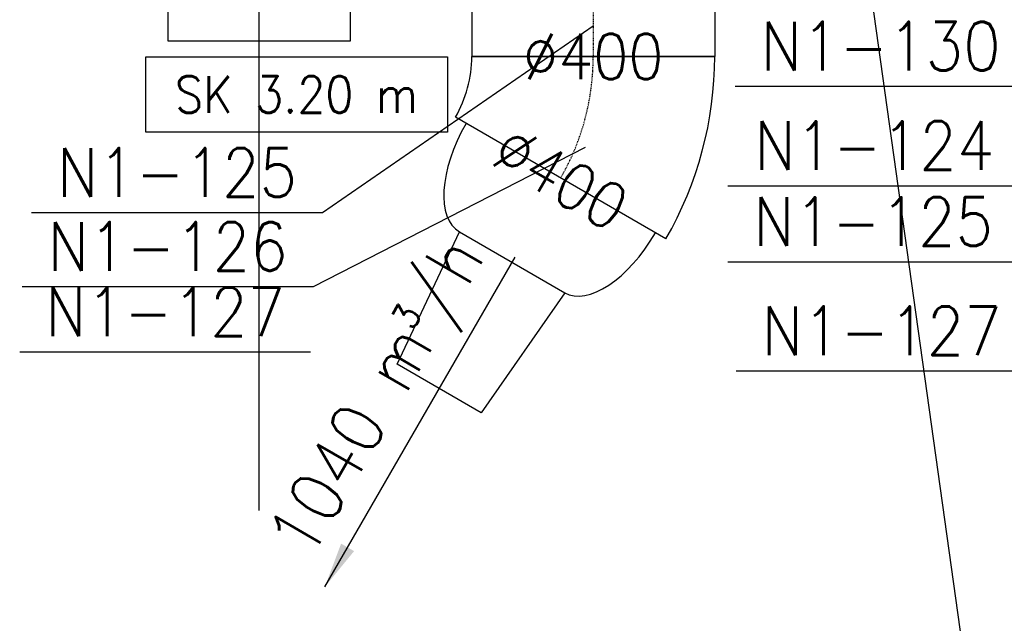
# Model space of a CAD drawing. Header units: millimetres. Extents: x -56303 to -45239, y -20463 to -4540.
# Tile 205 of 256: x -51062 to -50900, y -11773 to -11674. Entities that reach past the tile are written whole.
import ezdxf

# ---------------------------------------------------------------- set-up
doc = ezdxf.new("R2010")
doc.units = ezdxf.units.MM
doc.linetypes.add('ACAD_ISO02W100', pattern=[15, 12, -3])
doc.linetypes.add('DASHDOT', pattern=[1, 0.5, -0.25, 0, -0.25])
for name, color, linetype in [('_HVAC_opis', 3, 'Continuous'), ('_HVAC_podkład', 8, 'Continuous'), ('FLUID-N1', 7, 'Continuous'), ('FLUID-N1-60-INF', 7, 'Continuous'), ('FLUID-N1-75-DIM', 7, 'Continuous'), ('FLUID-N1-80-NUM', 7, 'Continuous'), ('FLUID-N1-85-ARRGR', 7, 'Continuous'), ('FLUID-N1-SYM', 7, 'Continuous')]:
    doc.layers.add(name, color=color, linetype=linetype)
doc.styles.add('FDBES', font='simplex.shx')
doc.styles.add('OPIS1', font='ROMANS.SHX', dxfattribs={"width": 0.9})
doc.dimstyles.new('FDBES', dxfattribs={"dimscale": 50, "dimtxt": 4, "dimasz": 2.5, "dimexe": 0.8, "dimexo": 2, "dimgap": 1, "dimtad": 1, "dimdsep": 46, "dimtxsty": 'FDBES', "dimcen": 2.5, "dimclrd": 4, "dimclre": 5, "dimadec": 0, "dimazin": 0, "dimtfac": 1, "dimtmove": 0, "dimatfit": 3, "dimfxl": 1, "dimarcsym": 0})
doc.dimstyles.new('wymiar', dxfattribs={"dimtxt": 8, "dimasz": 5, "dimexe": 0.1, "dimexo": 0.1, "dimgap": 1, "dimtad": 1, "dimdec": 0, "dimlfac": 10, "dimdsep": 46, "dimtxsty": 'OPIS1', "dimblk": 'OBLIQUE', "dimcen": 10, "dimclrd": 256, "dimclre": 256, "dimadec": 0, "dimazin": 0, "dimtfac": 1, "dimtdec": 0, "dimtmove": 0, "dimatfit": 3, "dimfxl": 1, "dimarcsym": 0})

# ---------------------------------------------------------------- blocks, each defined once
blk = doc.blocks.new('*U621')
at = {"color": 132, "linetype": 'Continuous', "lineweight": -2}
for p, q in [((-50, -200), (-50, 200)), ((50, 200), (50, -200))]:
    blk.add_line(p, q, dxfattribs=at)
at = {"color": 0, "linetype": 'ByBlock', "lineweight": -2}
for p, q in [((-50, 200), (50, 200)), ((-50, -200), (50, -200))]:
    blk.add_line(p, q, dxfattribs=at)
at = {"layer": 'FLUID-N1-SYM', "color": 7, "linetype": 'DASHDOT'}
blk.add_line((-50, 0), (50, 0), dxfattribs=at)
blk = doc.blocks.new('*U627')
at = {"color": 0, "linetype": 'ByBlock', "lineweight": -2}
for p, q in [((-100, 160), (-80, 400)), ((-80, 400), (80, 400)), ((80, 400), (100, 160)), ((100, 160), (-100, 160))]:
    blk.add_line(p, q, dxfattribs=at)
for centre, start_param, end_param in [((-100, 0), 0, 1.570796), ((100, 0), 4.712389, 6.283185)]:
    blk.add_ellipse(centre, major_axis=(0, 160), ratio=0.5, start_param=start_param, end_param=end_param, dxfattribs=at)
blk = doc.blocks.new('*U628')
at = {"color": 132, "linetype": 'Continuous', "lineweight": -2}
for p, q in [((-133, 150), (213.4, -50)), ((186.6, -150), (-213.4, -150))]:
    blk.add_line(p, q, dxfattribs=at)
at = {"color": 0, "linetype": 'ByBlock', "lineweight": -2}
for radius in [600, 200]:
    blk.add_arc((386.6, -150), radius, 150, 180, dxfattribs=at)
at = {"layer": 'FLUID-N1-SYM', "color": 7, "linetype": 'DASHDOT'}
blk.add_arc((386.6, -150), 400, 150, 180, dxfattribs=at)
blk = doc.blocks.new('_Oblique')
at = {"color": 0, "linetype": 'ByBlock', "lineweight": -2}
blk.add_line((-0.5, -0.5), (0.5, 0.5), dxfattribs=at)

msp = doc.modelspace()

# ---------------------------------------------------------------- linework, layer by layer
at = {"layer": '_HVAC_opis', "color": 3}
msp.add_line((-50880.37, -11964.85), (-50927.44, -11628.15), dxfattribs=at)
at = {"layer": '_HVAC_podkład', "linetype": 'ACAD_ISO02W100', "ltscale": 10}
msp.add_line((-51022.44, -14304.55), (-51022.44, -9928.09), dxfattribs=at)
at = {"layer": '_HVAC_podkład'}
msp.add_lwpolyline([(-51037.44, -11589.86), (-51007.44, -11589.86), (-51007.44, -11677.36), (-51037.44, -11677.36)], close=True, dxfattribs=at)
at = {"layer": 'FLUID-N1-60-INF', "color": 7}
msp.add_lwpolyline([(-51041.1, -11679.91), (-50991.45, -11679.91), (-50991.45, -11692.31), (-51041.1, -11692.31)], close=True, dxfattribs=at)
at = {"layer": 'FLUID-N1-80-NUM', "color": 3}
for p, q in [((-50896.18, -11684.81), (-50944.07, -11684.81)), ((-50897.07, -11701.19), (-50945.29, -11701.19)), ((-51012.02, -11705.61), (-51059.91, -11705.61)), ((-50897.41, -11713.69), (-50945.3, -11713.69)), ((-51013.56, -11717.77), (-51061.44, -11717.77)), ((-51013.98, -11728.53), (-51061.86, -11728.53)), ((-50896, -11731.65), (-50943.89, -11731.65))]:
    msp.add_line(p, q, dxfattribs=at)

# ---------------------------------------------------------------- block references
at = {"layer": 'FLUID-N1', "color": 132, "linetype": 'Continuous', "zscale": 0.1}
for name, p, xscale, yscale, rotation in [('*U621', (-50967.44, -11674.86), 0.1000000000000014, 0.1000000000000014, 270), ('*U628', (-50968.78, -11694.86), 0.1000000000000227, 0.09999999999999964, 179.9999999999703), ('*U627', (-50972.8, -11699.86), 0.09999999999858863, 0.09999999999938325, 149.9999999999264)]:
    msp.add_blockref(name, p, dxfattribs=dict(at, xscale=xscale, yscale=yscale, rotation=rotation))

# ---------------------------------------------------------------- texts
at = {"layer": 'FLUID-N1-60-INF', "color": 7, "insert": (-51016.28, -11686.11), "char_height": 6, "attachment_point": 5, "line_spacing_factor": 1.1, "style": 'OPIS1'}
msp.add_mtext('SK 3.20 m', dxfattribs=at)
at = {"layer": 'FLUID-N1-75-DIM', "color": 61, "insert": (-50967.44, -11679.86), "char_height": 7.5, "attachment_point": 5, "style": 'OPIS1'}
msp.add_mtext('∅400\\P', dxfattribs=at)
msp.add_mtext('∅400\\P', dxfattribs=at)
at = {"layer": 'FLUID-N1-75-DIM', "color": 61, "insert": (-50972.8, -11699.86), "char_height": 7.5, "attachment_point": 5, "rotation": 330, "style": 'OPIS1'}
msp.add_mtext('∅400\\P', dxfattribs=at)
at = {"layer": 'FLUID-N1-80-NUM', "color": 6, "char_height": 8, "attachment_point": 5, "style": 'OPIS1'}
for s, insert in [('N1-130\\P ', (-50920.12, -11684.81)), ('N1-124\\P ', (-50921.18, -11701.19)), ('N1-125\\P ', (-51035.96, -11705.61)), ('N1-125\\P ', (-50921.36, -11713.69)), ('N1-126\\P ', (-51037.5, -11717.77)), ('N1-127\\P ', (-51037.92, -11728.53)), ('N1-127\\P ', (-50919.95, -11731.65))]:
    msp.add_mtext(s, dxfattribs=dict(at, insert=insert))
at = {"layer": 'FLUID-N1-85-ARRGR', "color": 3, "insert": (-50995.97, -11739.98), "char_height": 8.5, "attachment_point": 5, "rotation": 60, "style": 'OPIS1'}
msp.add_mtext('1040 m{\\A2;\\H0.5x;3}/h\\P ', dxfattribs=at)

# ---------------------------------------------------------------- leaders
at = {"layer": 'FLUID-N1-80-NUM', "color": 3}
for points in [[(-50967.44, -11674.86), (-51012.02, -11705.61)], [(-50968.78, -11694.86), (-51013.56, -11717.77)]]:
    msp.add_leader(points, dimstyle='wymiar', override={"dimscale": 0.1, "dimclrd": 3, "dimclre": 3}, dxfattribs=at)
at = {"layer": 'FLUID-N1-85-ARRGR', "color": 3}
msp.add_leader([(-51011.63, -11767.11), (-50980.3, -11712.85)], dimstyle='FDBES', override={"dimscale": 3, "dimclrd": 3}, dxfattribs=at)

doc.saveas('drawing.dxf')
